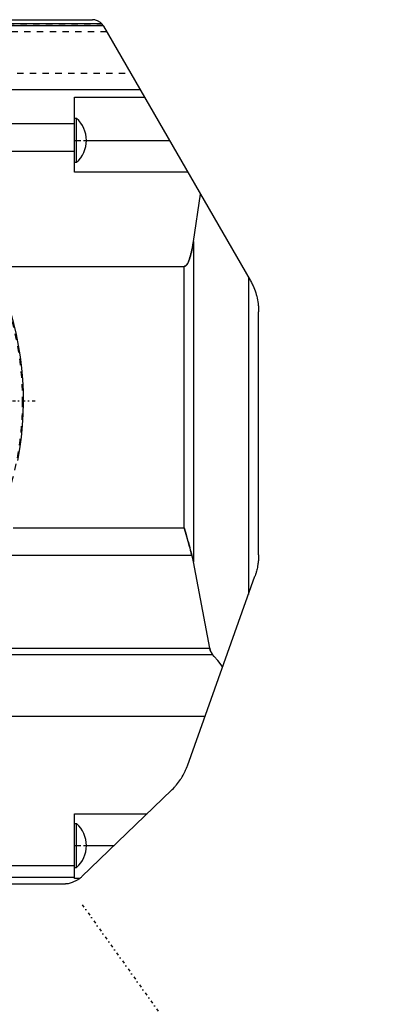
# Model space of a CAD drawing. Extents: x -565 to 216, y -1 to 791.
# Tile 13 of 13: x -52 to 5, y 625 to 780. Entities that reach past the tile are written whole.
import ezdxf

# ---------------------------------------------------------------- set-up
doc = ezdxf.new("R2010")
doc.units = 0
doc.linetypes.add('CENTER', pattern=[1.5, 0.45, -0.5, 0.05, -0.5])
doc.linetypes.add('DASHED', pattern=[2, 1, -1])
for name, color, linetype in [('AM_0', 7, 'CONTINUOUS'), ('AM_3', 7, 'DASHED'), ('AM_7', 7, 'CENTER')]:
    doc.layers.add(name, color=color, linetype=linetype)

msp = doc.modelspace()

# ---------------------------------------------------------------- linework, layer by layer
at = {"layer": 'AM_0', "color": 7, "linetype": 'CONTINUOUS'}
for p, q in [((-80, 780), (-40.15, 780)), ((-134.86, 779.07), (-38.46, 779.07)), ((-134.22, 779.39), (-38.71, 779.39)), ((-38.42, 779), (-15.34, 739.02)), ((-155, 769), (-32.65, 769)), ((-43, 767.79), (-31.95, 767.79)), ((-43, 756), (-43, 767.79)), ((-42.66, 764.45), (-43, 764.45)), ((-42.66, 757.55), (-42.66, 764.45)), ((-77.77, 763.67), (-43, 763.67)), ((-41.1, 761), (-28.03, 761)), ((-70.74, 759.3), (-43, 759.3)), ((-43, 757.55), (-42.66, 757.55)), ((-25.14, 756), (-43, 756)), ((-24.26, 745.1), (-23.16, 752.56)), ((-24.26, 745.1), (-24.26, 694.66)), ((-55.8, 741.16), (-25.74, 741.16)), ((-25.74, 700), (-25.74, 741.16)), ((-15.6, 739.47), (-15.6, 689.53)), ((-14, 695.75), (-14, 734.02)), ((-52.65, 700), (-25.74, 700)), ((-52.95, 695.72), (-24.51, 695.72)), ((-21.69, 681.08), (-24.26, 694.66)), ((-25.21, 662.57), (-14.58, 692.39)), ((-54, 681.08), (-21.69, 681.08)), ((-54.05, 680.08), (-21.24, 680.08)), ((-54.42, 670.37), (-22.43, 670.37)), ((-27.69, 658.73), (-41.81, 645.12)), ((-43, 644.84), (-43, 655)), ((-43, 655), (-31.56, 655)), ((-42.66, 653.45), (-43, 653.45)), ((-42.66, 646.55), (-42.66, 653.45)), ((-41.1, 650), (-36.75, 650)), ((-54.35, 646.86), (-43, 646.86)), ((-43, 646.55), (-42.66, 646.55)), ((-54.29, 645.05), (-43, 645.05)), ((-42.13, 644.84), (-43, 644.84)), ((-54.25, 644), (-44.58, 644))]:
    msp.add_line(p, q, dxfattribs=at)
for points in [[(-38.71, 779.39, 0), (-38.91, 779.57, 0), (-39.37, 779.84, 0), (-39.67, 779.94, 0), (-39.76, 779.96, 0), (-39.84, 779.98, 0), (-39.89, 779.98, 0), (-39.89, 779.98, 0), (-39.91, 779.98, 0), (-39.92, 779.99, 0), (-39.93, 779.99, 0), (-39.94, 779.99, 0), (-39.95, 779.99, 0), (-39.97, 779.99, 0), (-39.98, 779.99, 0), (-40, 779.99, 0), (-40.01, 779.99, 0), (-40.02, 780, 0), (-40.03, 780, 0), (-40.04, 780, 0), (-40.06, 780, 0), (-40.07, 780, 0), (-40.07, 780, 0), (-40.07, 780, 0), (-40.07, 780, 0), (-40.07, 780, 0), (-40.08, 780, 0), (-40.08, 780, 0), (-40.08, 780, 0), (-40.08, 780, 0), (-40.09, 780, 0), (-40.09, 780, 0), (-40.09, 780, 0), (-40.09, 780, 0), (-40.09, 780, 0), (-40.1, 780, 0), (-40.1, 780, 0), (-40.1, 780, 0), (-40.1, 780, 0), (-40.1, 780, 0), (-40.11, 780, 0), (-40.11, 780, 0), (-40.11, 780, 0), (-40.11, 780, 0), (-40.11, 780, 0), (-40.12, 780, 0), (-40.12, 780, 0), (-40.12, 780, 0), (-40.12, 780, 0), (-40.12, 780, 0), (-40.13, 780, 0), (-40.13, 780, 0), (-40.13, 780, 0), (-40.13, 780, 0), (-40.13, 780, 0), (-40.14, 780, 0), (-40.14, 780, 0), (-40.14, 780, 0), (-40.14, 780, 0), (-40.15, 780, 0), (-40.15, 780, 0), (-40.15, 780, 0), (-40.15, 780, 0), (-40.15, 780, 0), (-40.15, 780, 0)], [(-38.46, 779.07, 0), (-38.47, 779.08, 0), (-38.49, 779.11, 0), (-38.51, 779.14, 0), (-38.52, 779.16, 0), (-38.53, 779.17, 0), (-38.55, 779.2, 0), (-38.57, 779.22, 0), (-38.59, 779.25, 0), (-38.61, 779.27, 0), (-38.63, 779.29, 0), (-38.63, 779.3, 0), (-38.64, 779.31, 0), (-38.66, 779.32, 0), (-38.67, 779.34, 0), (-38.68, 779.35, 0), (-38.69, 779.36, 0), (-38.7, 779.37, 0), (-38.7, 779.37, 0), (-38.71, 779.38, 0), (-38.71, 779.38, 0), (-38.71, 779.39, 0), (-38.71, 779.39, 0)], [(-38.42, 779, 0), (-38.43, 779.01, 0), (-38.44, 779.03, 0), (-38.46, 779.06, 0), (-38.46, 779.07, 0)], [(-25.74, 741.16, 0), (-25.73, 741.16, 0), (-25.72, 741.16, 0), (-25.7, 741.16, 0), (-25.69, 741.16, 0), (-25.68, 741.16, 0), (-25.67, 741.17, 0), (-25.65, 741.17, 0), (-25.64, 741.18, 0), (-25.62, 741.18, 0), (-25.61, 741.19, 0), (-25.6, 741.19, 0), (-25.59, 741.19, 0), (-25.58, 741.2, 0), (-25.56, 741.21, 0), (-25.55, 741.22, 0), (-25.53, 741.23, 0), (-25.52, 741.24, 0), (-25.51, 741.24, 0), (-25.5, 741.25, 0), (-25.49, 741.26, 0), (-25.47, 741.27, 0), (-25.46, 741.28, 0), (-25.45, 741.28, 0), (-25.44, 741.3, 0), (-25.42, 741.31, 0), (-25.42, 741.32, 0), (-25.41, 741.33, 0), (-25.39, 741.34, 0), (-25.38, 741.36, 0), (-25.36, 741.37, 0), (-25.35, 741.39, 0), (-25.33, 741.41, 0), (-25.33, 741.42, 0), (-25.32, 741.43, 0), (-25.3, 741.45, 0), (-25.29, 741.47, 0), (-25.27, 741.49, 0), (-25.26, 741.51, 0), (-25.24, 741.54, 0), (-25.24, 741.55, 0), (-25.23, 741.56, 0), (-25.21, 741.58, 0), (-25.2, 741.61, 0), (-25.15, 741.7, 0), (-25.06, 741.88, 0), (-24.97, 742.08, 0), (-24.93, 742.19, 0), (-24.89, 742.3, 0), (-24.81, 742.55, 0), (-24.73, 742.83, 0), (-24.65, 743.12, 0), (-24.57, 743.43, 0), (-24.5, 743.77, 0), (-24.46, 743.95, 0), (-24.43, 744.13, 0), (-24.36, 744.5, 0), (-24.29, 744.9, 0), (-24.26, 745.1, 0)], [(-15.34, 739.02, 0), (-15.27, 738.89, 0), (-15.13, 738.64, 0), (-15, 738.38, 0), (-14.94, 738.25, 0), (-14.88, 738.11, 0), (-14.76, 737.85, 0), (-14.65, 737.58, 0), (-14.55, 737.3, 0), (-14.46, 737.03, 0), (-14.38, 736.75, 0), (-14.34, 736.61, 0), (-14.3, 736.47, 0), (-14.24, 736.18, 0), (-14.18, 735.9, 0), (-14.13, 735.61, 0), (-14.09, 735.32, 0), (-14.05, 735.04, 0), (-14.04, 734.89, 0), (-14.03, 734.75, 0), (-14.01, 734.46, 0), (-14, 734.16, 0), (-14, 734.02, 0)], [(-24.51, 695.72, 0), (-24.54, 695.84, 0), (-24.6, 696.08, 0), (-24.67, 696.31, 0), (-24.7, 696.43, 0), (-24.73, 696.55, 0), (-24.8, 696.8, 0), (-24.87, 697.04, 0), (-25.11, 697.89, 0), (-25.53, 699.32, 0), (-25.74, 700, 0)], [(-24.26, 694.66, 0), (-24.3, 694.85, 0), (-24.38, 695.21, 0), (-24.47, 695.56, 0), (-24.51, 695.72, 0)], [(-14, 695.75, 0), (-14, 695.65, 0), (-14, 695.46, 0), (-14.01, 695.27, 0), (-14.02, 695.18, 0), (-14.02, 695.08, 0), (-14.04, 694.89, 0), (-14.05, 694.7, 0), (-14.08, 694.52, 0), (-14.1, 694.33, 0), (-14.13, 694.14, 0), (-14.15, 694.05, 0), (-14.16, 693.95, 0), (-14.2, 693.76, 0), (-14.24, 693.58, 0), (-14.28, 693.39, 0), (-14.33, 693.21, 0), (-14.38, 693.03, 0), (-14.4, 692.93, 0), (-14.43, 692.84, 0), (-14.49, 692.66, 0), (-14.55, 692.48, 0), (-14.58, 692.39, 0)], [(-21.24, 680.08, 0), (-21.26, 680.1, 0), (-21.29, 680.14, 0), (-21.32, 680.19, 0), (-21.34, 680.21, 0), (-21.35, 680.23, 0), (-21.38, 680.28, 0), (-21.41, 680.33, 0), (-21.44, 680.38, 0), (-21.47, 680.44, 0), (-21.5, 680.49, 0), (-21.51, 680.52, 0), (-21.53, 680.55, 0), (-21.55, 680.61, 0), (-21.58, 680.67, 0), (-21.6, 680.73, 0), (-21.62, 680.79, 0), (-21.64, 680.85, 0), (-21.65, 680.89, 0), (-21.66, 680.92, 0), (-21.67, 680.98, 0), (-21.69, 681.05, 0), (-21.69, 681.08, 0)], [(-19.66, 678.13, 0), (-19.92, 678.46, 0), (-20.44, 679.11, 0), (-20.97, 679.76, 0), (-21.24, 680.08, 0)], [(-27.69, 658.73, 0), (-27.6, 658.82, 0), (-27.42, 659, 0), (-27.24, 659.19, 0), (-27.16, 659.28, 0), (-27.07, 659.38, 0), (-26.91, 659.58, 0), (-26.75, 659.78, 0), (-26.59, 659.98, 0), (-26.44, 660.19, 0), (-26.3, 660.4, 0), (-26.23, 660.51, 0), (-26.16, 660.62, 0), (-26.03, 660.83, 0), (-25.9, 661.06, 0), (-25.78, 661.28, 0), (-25.66, 661.51, 0), (-25.55, 661.74, 0), (-25.5, 661.86, 0), (-25.45, 661.98, 0), (-25.35, 662.21, 0), (-25.26, 662.45, 0), (-25.21, 662.57, 0)], [(-44.58, 644, 0), (-44.58, 644, 0), (-44.58, 644, 0), (-44.57, 644, 0), (-44.57, 644, 0), (-44.57, 644, 0), (-44.57, 644, 0), (-44.56, 644, 0), (-44.56, 644, 0), (-44.55, 644, 0), (-44.55, 644, 0), (-44.55, 644, 0), (-44.55, 644, 0), (-44.54, 644, 0), (-44.54, 644, 0), (-44.53, 644, 0), (-44.53, 644, 0), (-44.53, 644, 0), (-44.52, 644, 0), (-44.52, 644, 0), (-44.52, 644, 0), (-44.51, 644, 0), (-44.51, 644, 0), (-44.51, 644, 0), (-44.5, 644, 0), (-44.5, 644, 0), (-44.5, 644, 0), (-44.5, 644, 0), (-44.49, 644, 0), (-44.49, 644, 0), (-44.48, 644, 0), (-44.48, 644, 0), (-44.48, 644, 0), (-44.47, 644, 0), (-44.47, 644, 0), (-44.47, 644, 0), (-44.46, 644, 0), (-44.46, 644, 0), (-44.46, 644, 0), (-44.45, 644, 0), (-44.45, 644, 0), (-44.45, 644, 0), (-44.44, 644, 0), (-44.44, 644, 0), (-44.44, 644, 0), (-44.43, 644, 0), (-44.43, 644, 0), (-44.43, 644, 0), (-44.42, 644, 0), (-44.42, 644, 0), (-44.42, 644, 0), (-44.4, 644, 0), (-44.38, 644.01, 0), (-44.36, 644.01, 0), (-44.35, 644.01, 0), (-44.33, 644.01, 0), (-44.3, 644.01, 0), (-44.28, 644.01, 0), (-44.25, 644.01, 0), (-44.23, 644.02, 0), (-44.22, 644.02, 0), (-44.21, 644.02, 0), (-44.18, 644.02, 0), (-44.16, 644.02, 0), (-44.15, 644.02, 0), (-44.07, 644.03, 0), (-43.93, 644.05, 0), (-43.78, 644.08, 0), (-43.29, 644.22, 0), (-42.5, 644.59, 0), (-42.13, 644.84, 0)]]:
    msp.add_polyline3d(points, dxfattribs=at)
for centre, radius, start, end in [((-100, 720), 49, 348.9831, 191.3899), ((-45.7, 761), 4.6, 0.0287, 48.6338), ((-45.7, 761), 4.6, 311.3662, 359.9713), ((-45.7, 650), 4.6, 0.0287, 48.6338), ((-45.7, 650), 4.6, 311.3662, 359.9713), ((-44.58, 648), 4, 307.7666, 313.9515)]:
    msp.add_arc(centre, radius, start, end, dxfattribs=at)
at = {"layer": 'AM_3', "color": 6, "linetype": 'DASHED'}
for p, q in [((-38.47, 779.08), (-72, 779.08)), ((-37.89, 778.08), (-72, 778.08)), ((-72, 771.59), (-34.14, 771.59)), ((-43, 761), (-41.1, 761)), ((-43, 650), (-41.1, 650))]:
    msp.add_line(p, q, dxfattribs=at)
for points in [[(-24.26, 745.1, 0), (-24.29, 744.9, 0), (-24.36, 744.5, 0), (-24.43, 744.13, 0), (-24.46, 743.95, 0), (-24.5, 743.77, 0), (-24.57, 743.43, 0), (-24.65, 743.12, 0), (-24.73, 742.83, 0), (-24.81, 742.55, 0), (-24.89, 742.3, 0), (-24.93, 742.19, 0), (-24.97, 742.08, 0), (-25.06, 741.88, 0), (-25.15, 741.7, 0), (-25.2, 741.61, 0), (-25.21, 741.58, 0), (-25.23, 741.56, 0), (-25.24, 741.55, 0), (-25.24, 741.54, 0), (-25.26, 741.51, 0), (-25.27, 741.49, 0), (-25.29, 741.47, 0), (-25.3, 741.45, 0), (-25.32, 741.43, 0), (-25.33, 741.42, 0), (-25.33, 741.41, 0), (-25.35, 741.39, 0), (-25.36, 741.37, 0), (-25.38, 741.36, 0), (-25.39, 741.34, 0), (-25.41, 741.33, 0), (-25.42, 741.32, 0), (-25.42, 741.31, 0), (-25.44, 741.3, 0), (-25.45, 741.28, 0), (-25.46, 741.28, 0), (-25.47, 741.27, 0), (-25.49, 741.26, 0), (-25.5, 741.25, 0), (-25.51, 741.24, 0), (-25.52, 741.24, 0), (-25.53, 741.23, 0), (-25.55, 741.22, 0), (-25.56, 741.21, 0), (-25.58, 741.2, 0), (-25.59, 741.19, 0), (-25.6, 741.19, 0), (-25.61, 741.19, 0), (-25.62, 741.18, 0), (-25.64, 741.18, 0), (-25.65, 741.17, 0), (-25.67, 741.17, 0), (-25.68, 741.16, 0), (-25.69, 741.16, 0), (-25.7, 741.16, 0), (-25.72, 741.16, 0), (-25.73, 741.16, 0), (-25.74, 741.16, 0)], [(-25.74, 700, 0), (-25.53, 699.32, 0), (-25.11, 697.89, 0), (-24.7, 696.43, 0), (-24.51, 695.72, 0)], [(-21.69, 681.08, 0), (-21.69, 681.05, 0), (-21.67, 680.98, 0), (-21.66, 680.92, 0), (-21.65, 680.89, 0), (-21.64, 680.85, 0), (-21.62, 680.79, 0), (-21.6, 680.73, 0), (-21.58, 680.67, 0), (-21.55, 680.61, 0), (-21.53, 680.55, 0), (-21.51, 680.52, 0), (-21.5, 680.49, 0), (-21.47, 680.44, 0), (-21.44, 680.38, 0), (-21.41, 680.33, 0), (-21.38, 680.28, 0), (-21.35, 680.23, 0), (-21.34, 680.21, 0), (-21.32, 680.19, 0), (-21.29, 680.14, 0), (-21.26, 680.1, 0), (-21.24, 680.08, 0)]]:
    msp.add_polyline3d(points, dxfattribs=at)
msp.add_circle((-100, 720), 48.8, dxfattribs=at)
at = {"layer": 'AM_7', "color": 4, "linetype": 'CENTER'}
for p, q in [((-43.1, 761), (-41, 761)), ((-342.59, 720), (-48.76, 720)), ((-43.1, 650), (-41, 650)), ((-41.75, 640.69), (4.53, 575.79))]:
    msp.add_line(p, q, dxfattribs=at)

doc.saveas('drawing.dxf')
